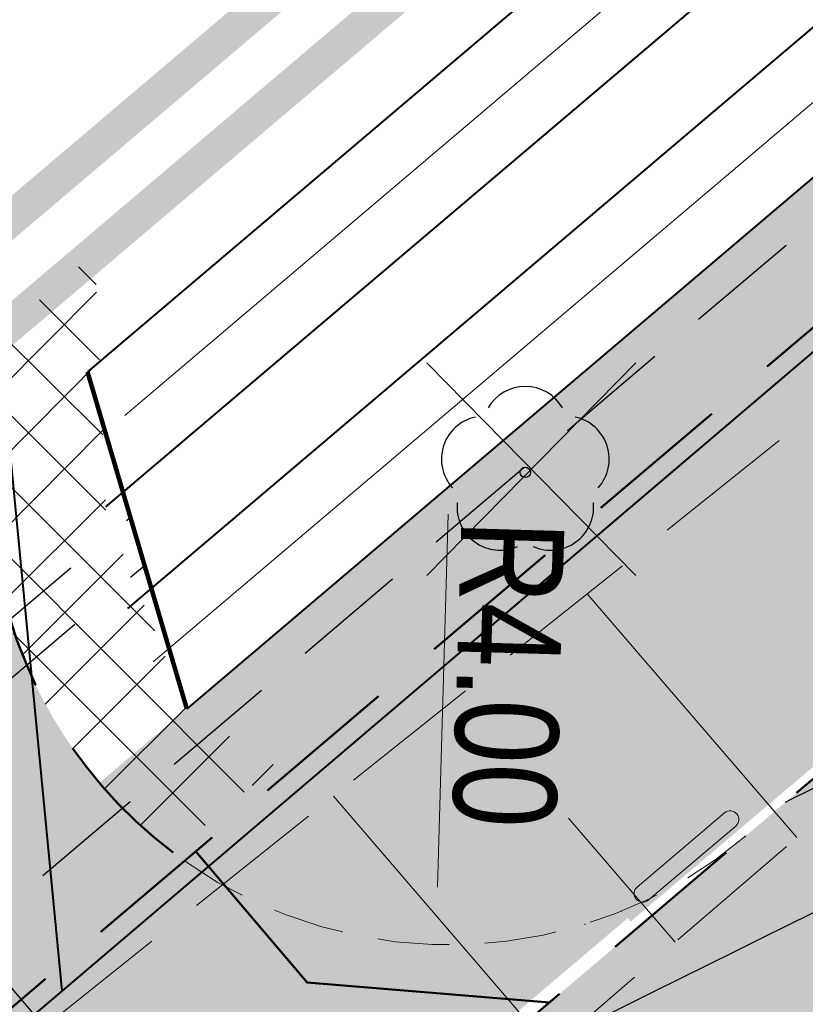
# Model space of a CAD drawing. Header units: metres. Extents: x 7429064 to 7431133, y 5709479 to 5714472.
# Tile 46 of 176: x 7429435.49 to 7429442.34, y 5709805.53 to 5709814.12. Entities that reach past the tile are written whole.
import ezdxf

# ---------------------------------------------------------------- set-up
doc = ezdxf.new("R2010")
doc.units = ezdxf.units.M
for name, pattern in [('1', [0]), ('12', [3, 1, -1, 0, -1]), ('2_BUBZ02', [1.75, 1.25, -0.5]), ('2_KTCR01', [1.5, 1, -0.5]), ('3_1', [0]), ('3_BUBZ02', [1.75, 1.25, -0.5]), ('3_BUBZ02G', [1.75, 1.25, -0.5]), ('DASHED', [19.049999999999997, 12.7, -6.349999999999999]), ('DASHED2', [0.375, 0.25, -0.125]), ('HIDDEN', [0.375, 0.25, -0.125]), ('KRESKOWA', [19.049999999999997, 12.7, -6.35])]:
    doc.linetypes.add(name, pattern=pattern)
for name, color, linetype, lineweight in [('#proj. światłowód', 1, '2_KTCR01', 18), ('_1_HECZ_BITUM', 7, 'DASHED2', 18), ('_D_7_PAS DROGOWY-LINIA ROZGR TEREN INW', 222, 'HIDDEN', 50), ('_D_7_PAS DROGOWY_PODZIAL', 1, 'Continuous', 50), ('_D_7_TEREN NIEZBEDNY DLA OB_BUD', 252, 'HIDDEN', 50), ('_D_8_Wymiary', 7, 'Continuous', 20), ('_skarpy', 84, 'Continuous', 40), ('_wycinka_ZUDP', 1, 'Continuous', 30), ('BUBZ_L_1', 252, '2_BUBZ02', 18), ('D_1_KOCIE OCZKA', 7, 'Continuous', 50), ('D_1_LINIA_PALISADA_60 CM', 5, 'Continuous', 50), ('Dr-Krawędż nawierzchni', 250, 'DASHED2', 18), ('Dr-przepust', 32, 'ZYGZAK', 30), ('gaPoziome', 7, 'Continuous', 30), ('GMINA_L_0', 252, '12', 35), ('KRAWĘŻNIK BETONOWY 12_25 WYN 0 CM', 250, 'DASHED', 50), ('skarpa', 82, 'ŚLADY', 20)]:
    doc.layers.add(name, color=color, linetype=linetype, lineweight=lineweight)
for name, color, linetype in [('_1_Mapa', 7, 'Continuous'), ('_1_X-REFY', 7, 'Continuous'), ('C-TEREN', 7, 'Continuous'), ('D_1_LINIA_OPIS_ZJAZDY', 7, 'Continuous'), ('zzz.gaHSDomyslna', 7, 'Continuous')]:
    doc.layers.add(name, color=color, linetype=linetype)
doc.layers.add('_Brudnopis', color=22, linetype='Continuous', lineweight=50, plot=False)
doc.layers.add('D_2_HECZ_JEZDNIA KR3- NOWA KONSTRUKCJA', color=7, linetype='Continuous', lineweight=13, true_color=0x99e6ff, transparency=0.3)
doc.layers.add('D_2_HECZ_JEZDNIA KR3- NOWA KONSTRUKCJA G4', color=7, linetype='Continuous', lineweight=13, true_color=0xbdbdbd, transparency=0.3)
doc.layers.add('D_2_HECZ_ZJAZDY - KOSTKA BET', color=214, linetype='Continuous', lineweight=13, transparency=0.3)
for name, color, linetype, lineweight, true_color in [('DZIALKA_L_0', 7, '1', 40, 0x008000), ('HECZ DROGI ROWEROWE', 7, 'Continuous', 13, 0xff8a8a), ('OBOP_T_1_a', 7, 'Continuous', 30, 0x008000)]:
    doc.layers.add(name, color=color, linetype=linetype, lineweight=lineweight, true_color=true_color)
doc.styles.add('Styl Arial', font='arial.ttf', dxfattribs={"width": 0.8, "height": 0.9})
doc.linetypes.add('ZYGZAK', pattern='A,0.00254,-5.08,[131,ltypeshp.shx,S=5.08,R=0,X=-5.08,Y=0],-10.16,[131,ltypeshp.shx,S=5.08,R=180,X=5.08,Y=0],-5.08', length=20.32254)
doc.linetypes.add('ŚLADY', pattern='A,3.81,[130,ltypeshp.shx,S=6.35,R=0,X=0,Y=0],3.81', length=7.62)
doc.dimstyles.new('1_500', dxfattribs={"dimtxt": 0.9, "dimasz": 1, "dimexe": 0.18, "dimexo": 0, "dimgap": 0.2, "dimtad": 4, "dimzin": 0, "dimdsep": 46, "dimtxsty": 'Styl Arial', "dimcen": 0.25, "dimclrd": 256, "dimclre": 256, "dimclrt": 256, "dimazin": 0, "dimtfac": 1, "dimtix": 1, "dimtmove": 1, "dimatfit": 3, "dimfxl": 0.18, "dimtolj": 1, "dimtzin": 0, "dimlwd": -1, "dimlwe": -1, "dimarcsym": 0})

# ---------------------------------------------------------------- blocks, each defined once
blk = doc.blocks.new('A$C59100B2D')
at = {"layer": '_wycinka_ZUDP'}
for points in [[(0.7010042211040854, -0.7131571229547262), (-0.701004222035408, 0.7131571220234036)], [(-0.7004364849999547, -0.7131571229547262), (0.7010042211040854, 0.7131571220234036)]]:
    blk.add_lwpolyline(points, dxfattribs=at)
blk = doc.blocks.new('4_OBOP02_01')
at = {"linetype": 'Continuous'}
blk.add_circle((0, 0), 0.045, dxfattribs=at)
for centre, radius, start, end in [((0, 0.3750563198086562), 0.3750000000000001, 30.14012428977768, 149.8598757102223), ((-0.3566585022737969, 0.1158924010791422), 0.375, 102.1444654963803, 221.8600234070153), ((0.3566585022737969, 0.1158924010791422), 0.375, 318.1399765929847, 77.85553450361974), ((-0.2204041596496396, -0.3033835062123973), 0.3750000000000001, 174.1481822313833, 293.8542284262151), ((0.2204041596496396, -0.3033835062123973), 0.3750000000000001, 246.145771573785, 5.851817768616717)]:
    blk.add_arc(centre, radius, start, end, dxfattribs=at)
blk = doc.blocks.new('X-ref_MDCP_Szara')
at = {"layer": 'BUBZ_L_1', "linetype": '3_BUBZ02'}
blk.add_line((7429444.85, 5709812.63), (7429435.55, 5709805.21), dxfattribs=at)
at = {"layer": 'BUBZ_L_1', "linetype": '3_BUBZ02G'}
blk.add_line((7429437.25, 5709802.67), (7429446.33, 5709810.48), dxfattribs=at)
at = {"layer": 'BUBZ_L_1', "linetype": '3_1'}
for p, q in [((7429442.268662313, 5709806.986712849), (7429440.440639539, 5709809.111994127)), ((7429440.123756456, 5709805.141810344), (7429438.227591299, 5709807.346314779)), ((7429441.206021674, 5709806.072701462), (7429440.275130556, 5709807.154966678))]:
    blk.add_line(p, q, dxfattribs=at)
at = {"layer": 'DZIALKA_L_0', "linetype": '1'}
for p, q in [((7429660.24, 5709996.55), (7429435.86, 5709805.65)), ((7429435.86, 5709805.65), (7429432.349928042, 5709842.052215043)), ((7429435.86, 5709805.65), (7429307.84, 5709696.73))]:
    blk.add_line(p, q, dxfattribs=at)
at = {"layer": 'GMINA_L_0', "linetype": '12'}
for p, q in [((7429435.86, 5709805.65), (7429660.24, 5709996.55)), ((7429307.84, 5709696.73), (7429435.86, 5709805.65))]:
    blk.add_line(p, q, dxfattribs=at)
at = {"layer": 'OBOP_T_1_a'}
blk.add_blockref('4_OBOP02_01', (7429439.9, 5709810.17), dxfattribs=at)
blk = doc.blocks.new('X-ref_Oświetlenie i teletechnika')
at = {"layer": '#proj. światłowód', "lineweight": 30, "flags": 128}
blk.add_lwpolyline([(7429617.95, 5709967.85), (7429611.162917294, 5709956.370657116), (7429573.164883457, 5709923.859162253), (7429535.247255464, 5709891.397217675), (7429497.338946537, 5709858.957423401), (7429459.289873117, 5709826.672989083), (7429421.225363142, 5709794.375456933), (7429383.14370082, 5709762.063371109), (7429345.120322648, 5709729.800739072), (7429305.764801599, 5709699.934724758), (7429266.407419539, 5709683.284544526), (7429226.48, 5709664.88)], dxfattribs=at)
blk = doc.blocks.new('gaHSPos')
at = {"color": 0, "linetype": 'Continuous', "lineweight": 0}
blk.add_point((0, 0), dxfattribs=at)
blk = doc.blocks.new('*U213')
at = {"layer": 'zzz.gaHSDomyslna', "color": 140}
for points in [[(9.325761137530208, 8.070234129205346, 0.12, 0.12, 0), (-0.07763781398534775, 0.0915006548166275, 0.12, 0.12, 0)], [(7.702692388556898, 6.378317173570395, 0.12, 0.12, 0), (8.46519784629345, 7.025298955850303, 0.12, 0.12, 0)], [(6.177681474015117, 5.084353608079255, 0.12, 0.12, 0), (6.940186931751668, 5.731335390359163, 0.12, 0.12, 0)], [(4.652670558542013, 3.790390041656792, 0.12, 0.12, 0), (5.415176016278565, 4.437371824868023, 0.12, 0.12, 0)], [(3.127659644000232, 2.496426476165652, 0.12, 0.12, 0), (3.890165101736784, 3.143408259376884, 0.12, 0.12, 0)], [(1.602648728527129, 1.202462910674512, 0.12, 0.12, 0), (2.36515418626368, 1.849444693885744, 0.12, 0.12, 0)], [(0.07763781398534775, -0.0915006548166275, 0.12, 0.12, 0), (0.8401432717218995, 0.5554811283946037, 0.12, 0.12, 0)]]:
    blk.add_lwpolyline(points, format="xyseb", dxfattribs=at)
at = {"color": 140}
for p in [(9.403398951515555, 7.978733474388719), (0, 0)]:
    blk.add_blockref('gaHSPos', p, dxfattribs=at)
blk = doc.blocks.new('*U214')
at = {"layer": 'zzz.gaHSDomyslna', "color": 140}
for points in [[(-1.976667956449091, -0.1007065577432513, 0.24, 0.24, -0.06258150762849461), (-2.922140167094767, 0.2169171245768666, 0.24, 0.24, 0)], [(0, 0, 0.24, 0.24, -0.0625815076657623), (-0.9820068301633, -0.1745425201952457, 0.24, 0.24, 0)]]:
    blk.add_lwpolyline(points, format="xyseb", dxfattribs=at)
at = {"color": 140}
for p in [(-3.491722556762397, 0.5520211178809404), (0, 0)]:
    blk.add_blockref('gaHSPos', p, dxfattribs=at)
blk = doc.blocks.new('*U211')
at = {"layer": 'zzz.gaHSDomyslna', "color": 140}
blk.add_lwpolyline([(0, 0, 0.24, 0.24, 0), (59.48907237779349, 50.47615821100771, 0.24, 0.24, 0), (179.4470647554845, 153.1438541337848, 0.24, 0.24, 0)], format="xyseb", dxfattribs=at)
at = {"color": 140}
blk.add_blockref('gaHSPos', (0, 0), dxfattribs=at)
blk = doc.blocks.new('spearator')
at = {"layer": 'D_1_KOCIE OCZKA'}
h = blk.add_hatch(color=12, dxfattribs=at)
h.dxf.hatch_style = 1
edge = h.paths.add_edge_path()
edge.add_line((7429810.877451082, 5710121.625320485), (7429811.640892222, 5710122.271197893))
edge.add_arc((7429811.592451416, 5710122.328455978), 0.07499999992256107, 310.2314925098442, 490.2314925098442)
edge.add_line((7429811.54401061, 5710122.385714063), (7429810.78056947, 5710121.739836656))
edge.add_arc((7429810.829010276, 5710121.68257857), 0.07499999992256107, 130.2314925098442, 310.2314925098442)
at = {"layer": 'D_1_KOCIE OCZKA', "lineweight": 18, "flags": 128}
blk.add_lwpolyline([(7429810.877451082, 5710121.625320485), (7429811.640892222, 5710122.271197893, 0.9999999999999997), (7429811.54401061, 5710122.385714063), (7429810.78056947, 5710121.739836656, 1)], format="xyb", close=True, dxfattribs=at)
blk = doc.blocks.new('X-ref_SOR')
at = {"layer": 'D_1_KOCIE OCZKA', "rotation": 0.06988272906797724}
blk.add_blockref('spearator', (6600.161466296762, -9372.956006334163), dxfattribs=at)
at = {"layer": 'gaPoziome'}
for name, p in [('*U211', (7429440.741187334, 5709806.344397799)), ('*U214', (7429440.420558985, 5709806.229722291)), ('*U213', (7429431.337788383, 5709798.365664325))]:
    blk.add_blockref(name, p, dxfattribs=at)
blk = doc.blocks.new('*D118')
at = {"layer": '_D_8_Wymiary', "transparency": 16777216}
blk.add_line((7429439.227931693, 5709809.806936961), (7429439.132919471, 5709806.551488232), dxfattribs=at)
blk.add_solid([(7429439.049621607, 5709806.55391933), (7429439.216217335, 5709806.549057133), (7429439.118332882, 5709806.051701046)], dxfattribs=at)
at = {"layer": 'Defpoints', "color": 0, "transparency": 16777216}
for p in [(7429439.23502559, 5709810.049998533), (7429439.118332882, 5709806.051701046)]:
    blk.add_point(p, dxfattribs=at)
at = {"layer": '_D_8_Wymiary', "transparency": 16777216, "insert": (7429439.74699642, 5709808.412783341), "char_height": 0.9, "attachment_point": 5, "rotation": 268.3282628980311, "style": 'Styl Arial'}
blk.add_mtext('\\A1;R4.00', dxfattribs=at)
blk = doc.blocks.new('x-ref_warstwice')
at = {"layer": 'C-TEREN', "color": 42, "linetype": 'HIDDEN', "lineweight": 25, "ltscale": 10}
for points, elevation in [([(7429442.170227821, 5709807.294637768), (7429442.219447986, 5709807.319020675), (7429443.068370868, 5709807.739563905)], 179.8200000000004), ([(7429440.186117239, 5709805.228729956), (7429441.019725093, 5709805.641686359), (7429441.725743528, 5709805.991436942), (7429441.94307743, 5709806.099100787), (7429442.199687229, 5709806.226221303), (7429442.866429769, 5709806.556515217)], 179.8400000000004)]:
    blk.add_lwpolyline(points, dxfattribs=dict(at, elevation=elevation))

msp = doc.modelspace()

# ---------------------------------------------------------------- hatches: boundary and pattern name
at = {"layer": '_1_HECZ_BITUM', "transparency": 33554687}
h = msp.add_hatch(dxfattribs=at)
h.set_pattern_fill('ANSI37', color=256, scale=0.14)
h.set_pattern_definition([(45, (-1422.076124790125, -508.5409371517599), (-0.3143089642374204, 0.3143089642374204), []), (135, (-1422.076124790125, -508.5409371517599), (-0.3143089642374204, -0.3143089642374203), [])])
edge = h.paths.add_edge_path()
edge.add_line((7429436.829370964, 5709806.854758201), (7429437.719958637, 5709807.61041493))
edge.add_line((7429437.719958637, 5709807.61041493), (7429436.947509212, 5709808.109053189))
edge.add_line((7429436.947509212, 5709808.109053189), (7429436.243581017, 5709809.823593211))
edge.add_line((7429436.243581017, 5709809.823593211), (7429436.146841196, 5709812.085395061))
edge.add_line((7429436.146841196, 5709812.085395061), (7429435.134545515, 5709811.226467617))
edge.add_line((7429435.134545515, 5709811.226467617), (7429435.274447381, 5709809.377974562))
edge.add_arc((7429439.302465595, 5709810.119510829), 4.095705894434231, 190.4310492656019, 232.8555748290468)
at = {"layer": 'D_2_HECZ_JEZDNIA KR3- NOWA KONSTRUKCJA'}
h = msp.add_hatch(color=256, dxfattribs=at)
h.dxf.hatch_style = 1
edge = h.paths.add_edge_path()
edge.add_arc((7429610.556889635, 5709990.46923513), 29.99999861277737, 310.5590095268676, 314.2935338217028)
edge.add_arc((7429610.556888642, 5709990.46923619), 30.00000006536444, 314.2935337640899, 325.3941215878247)
edge.add_line((7429635.249231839, 5709973.431390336), (7429635.899462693, 5709972.671653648))
edge.add_line((7429635.899462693, 5709972.671653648), (7429667.701526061, 5709999.889876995))
edge.add_line((7429667.701526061, 5709999.889876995), (7429675.245703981, 5710006.346663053))
edge.add_line((7429675.245703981, 5710006.346663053), (7429712.724461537, 5710038.423361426))
edge.add_line((7429712.724461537, 5710038.423361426), (7429823.827837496, 5710132.378343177))
edge.add_line((7429823.827837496, 5710132.378343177), (7429834.315813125, 5710141.376936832))
edge.add_line((7429834.315813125, 5710141.376936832), (7429846.15596758, 5710151.52385914))
edge.add_line((7429846.15596758, 5710151.52385914), (7429850.098715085, 5710146.734336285))
edge.add_line((7429850.098715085, 5710146.734336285), (7429838.187410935, 5710136.849500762))
edge.add_line((7429838.187410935, 5710136.849500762), (7429827.698218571, 5710127.83294208))
edge.add_line((7429827.698218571, 5710127.83294208), (7429716.61281809, 5710033.853790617))
edge.add_line((7429716.61281809, 5710033.853790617), (7429633.474415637, 5709962.698671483))
edge.add_arc((7429636.725569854, 5709958.899988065), 4.999999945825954, 130.5590092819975, 193.2570782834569)
edge.add_line((7429631.858815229, 5709957.753384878), (7429636.051367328, 5709939.958106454))
edge.add_line((7429636.051367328, 5709939.958106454), (7429630.652871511, 5709938.888124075))
edge.add_line((7429630.652871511, 5709938.888124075), (7429629.490782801, 5709943.820607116))
edge.add_arc((7429623.650677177, 5709942.444683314), 6.000000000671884, 13.2570779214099, 130.559009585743)
edge.add_line((7429619.749292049, 5709947.003103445), (7429619.729414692, 5709946.986091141))
edge.add_line((7429619.729414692, 5709946.986091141), (7429617.778722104, 5709949.265301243))
edge.add_line((7429617.778722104, 5709949.265301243), (7429606.382671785, 5709939.511838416))
edge.add_line((7429606.382671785, 5709939.511838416), (7429594.27418418, 5709929.148626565))
edge.add_line((7429594.27418418, 5709929.148626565), (7429594.825160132, 5709928.314105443))
edge.add_line((7429594.825160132, 5709928.314105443), (7429589.707653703, 5709924.935373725))
edge.add_arc((7429606.236932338, 5709899.899740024), 30.00000011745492, 123.4339931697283, 130.5590095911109)
edge.add_line((7429586.73000662, 5709922.691840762), (7429529.229865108, 5709873.479571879))
edge.add_line((7429529.229865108, 5709873.479571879), (7429502.178954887, 5709850.342924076))
edge.add_line((7429502.178954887, 5709850.342924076), (7429339.522881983, 5709712.330120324))
edge.add_arc((7429194.82248072, 5709882.942299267), 223.7112463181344, 294.6653319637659, 310.3021000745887, ccw=False)
edge.add_arc((7429190.303822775, 5709894.737223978), 236.3171344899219, 290.79615437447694, 294.4675271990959, ccw=False)
edge.add_line((7429274.206854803, 5709673.816266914), (7429245.41, 5709663.13))
edge.add_line((7429245.41, 5709663.13), (7429242.105663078, 5709661.907425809))
edge.add_line((7429242.105663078, 5709661.907425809), (7429240.353704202, 5709666.716988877))
edge.add_line((7429240.353704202, 5709666.716988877), (7429244.254478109, 5709668.201402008))
edge.add_line((7429244.254478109, 5709668.201402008), (7429272.082346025, 5709679.427546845))
edge.add_arc((7429195.245944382, 5709882.368837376), 217.0000000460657, 290.7373643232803, 310.3144258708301)
edge.add_line((7429335.640991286, 5709716.905153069), (7429500.355099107, 5709856.664188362))
edge.add_line((7429500.355099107, 5709856.664188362), (7429629.269135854, 5709966.996999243))
edge.add_line((7429629.269135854, 5709966.996999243), (7429630.063814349, 5709967.677135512))
at = {"layer": 'D_2_HECZ_JEZDNIA KR3- NOWA KONSTRUKCJA G4'}
h = msp.add_hatch(color=256, dxfattribs=at)
h.dxf.hatch_style = 1
edge = h.paths.add_edge_path()
edge.add_line((7429436.829051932, 5709806.8544875), (7429498.316243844, 5709859.025892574))
edge.add_line((7429498.316243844, 5709859.025892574), (7429619.429183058, 5709962.682029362))
edge.add_line((7429619.429183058, 5709962.682029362), (7429618.8569799, 5709963.350597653))
edge.add_line((7429618.8569799, 5709963.350597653), (7429497.760662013, 5709859.708686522))
edge.add_line((7429497.760662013, 5709859.708686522), (7429436.185003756, 5709807.462071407))
edge.add_arc((7429439.235025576, 5709810.049998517), 3.999999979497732, 220.3144257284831, 233.0230694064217)
at = {"layer": 'D_2_HECZ_ZJAZDY - KOSTKA BET', "transparency": 33554508}
h = msp.add_hatch(color=256, dxfattribs=at)
h.dxf.hatch_style = 1
edge = h.paths.add_edge_path()
edge.add_line((7429431.778340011, 5709802.568997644), (7429436.829051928, 5709806.854487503))
edge.add_arc((7429439.235025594, 5709810.049998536), 4.000000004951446, 184.3281382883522, 233.0230692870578, ccw=False)
edge.add_line((7429435.246432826, 5709809.748124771), (7429435.134545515, 5709811.226467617))
edge.add_line((7429435.134545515, 5709811.226467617), (7429431.365166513, 5709808.02816979))
edge.add_line((7429431.365166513, 5709808.02816979), (7429431.778340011, 5709802.568997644))
at = {"layer": 'HECZ DROGI ROWEROWE'}
h = msp.add_hatch(color=256, dxfattribs=at)
h.dxf.hatch_style = 1
edge = h.paths.add_edge_path()
edge.add_arc((7429796.819700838, 5710136.432689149), 20.40416797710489, 308.0321727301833, 334.2528184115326)
edge.add_arc((7429835.930497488, 5710116.89688608), 23.31795413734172, 143.789652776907, 152.7623535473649, ccw=False)
edge.add_arc((7429839.324960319, 5710112.767127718), 28.52732187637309, 132.1511209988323, 141.1238217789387, ccw=False)
edge.add_line((7429820.180606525, 5710133.916638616), (7429834.124191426, 5710145.713024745))
edge.add_arc((7429837.353578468, 5710141.895819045), 5.000000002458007, 102.01539828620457, 130.2314924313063, ccw=False)
edge.add_line((7429836.312705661, 5710146.786277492), (7429842.062606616, 5710148.010071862))
edge.add_line((7429842.062606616, 5710148.010071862), (7429845.234178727, 5710150.729899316))
edge.add_line((7429845.234178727, 5710150.729899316), (7429843.044890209, 5710150.26393669))
edge.add_arc((7429842.628541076, 5710152.220120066), 2.000000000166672, 169.0595867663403, 282.01539860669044, ccw=False)
edge.add_line((7429840.664890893, 5710152.599696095), (7429846.907573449, 5710184.89479323))
edge.add_arc((7429848.380311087, 5710184.610111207), 1.500000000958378, 109.3988305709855, 169.0595867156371, ccw=False)
edge.add_line((7429847.882098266, 5710186.024955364), (7429848.854093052, 5710186.367226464))
edge.add_line((7429848.854093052, 5710186.367226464), (7429847.264566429, 5710191.423890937))
edge.add_line((7429847.264566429, 5710191.423890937), (7429846.902664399, 5710192.478548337))
edge.add_line((7429846.902664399, 5710192.478548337), (7429845.675039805, 5710198.448585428))
edge.add_arc((7429825.957873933, 5710195.082454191), 20.00243658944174, -10.939142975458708, 9.688181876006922, ccw=False)
edge.add_line((7429845.596852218, 5710191.286666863), (7429839.402578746, 5710159.242003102))
edge.add_arc((7429819.766076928, 5710163.037763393), 19.9999999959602, 310.2314924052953, 349.0595867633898, ccw=False)
edge.add_line((7429832.683625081, 5710147.768940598), (7429817.639926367, 5710135.041849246))
edge.add_arc((7429832.495106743, 5710117.482703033), 22.99999999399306, 130.2314924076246, 151.7603968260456)
edge.add_arc((7429794.613112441, 5710137.828575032), 20.00000000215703, 310.2314924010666, 331.76039682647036, ccw=False)
edge.add_line((7429807.530660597, 5710122.559752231), (7429710.78028326, 5710040.708146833))
edge.add_line((7429710.78028326, 5710040.708146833), (7429674.341489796, 5710009.521515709))
edge.add_arc((7429663.287565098, 5710022.437039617), 17.00000026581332, 303.4339933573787, 310.5590095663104, ccw=False)
edge.add_line((7429672.654156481, 5710008.250180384), (7429665.174772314, 5710003.312065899))
edge.add_arc((7429654.155253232, 5710020.002488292), 20.00000001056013, 287.25233121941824, 303.4339932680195, ccw=False)
edge.add_line((7429660.086861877, 5710000.902330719), (7429655.395687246, 5709999.445472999))
edge.add_arc((7429662.068746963, 5709977.95779574), 22.49999999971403, 107.2523312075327, 130.5590096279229)
edge.add_line((7429647.43855272, 5709995.051871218), (7429638.423894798, 5709987.336555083))
edge.add_arc((7429653.054089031, 5709970.2424796), 22.49999999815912, 130.5590096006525, 144.5952530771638)
edge.add_line((7429634.714793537, 5709983.277825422), (7429621.961912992, 5709965.306093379))
edge.add_arc((7429606.363956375, 5709977.008817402), 19.50000000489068, 310.55900961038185, 323.12009690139, ccw=False)
edge.add_line((7429619.04345805, 5709962.19395198), (7429498.409271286, 5709858.947561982))
edge.add_line((7429498.409271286, 5709858.947561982), (7429409.746698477, 5709783.717845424))
edge.add_line((7429409.746698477, 5709783.717845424), (7429333.700045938, 5709719.192669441))
edge.add_arc((7429195.245944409, 5709882.368837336), 213.9999999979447, 294.99293756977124, 310.31442587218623, ccw=False)
edge.add_line((7429285.662344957, 5709688.407824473), (7429286.787363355, 5709685.755030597))
edge.add_arc((7429195.2162162, 5709882.430203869), 216.9479171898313, 294.9664921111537, 310.3105313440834)
edge.add_line((7429335.566321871, 5709716.99669272), (7429500.277265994, 5709856.755523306))
edge.add_line((7429500.277265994, 5709856.755523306), (7429621.379875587, 5709960.402819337))
edge.add_line((7429621.379875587, 5709960.402819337), (7429627.625099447, 5709965.747878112))
edge.add_line((7429627.625099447, 5709965.747878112), (7429629.90357192, 5709967.697939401))
edge.add_line((7429629.90357192, 5709967.697939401), (7429629.179066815, 5709968.528973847))
edge.add_arc((7429630.686600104, 5709969.843258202), 1.99999999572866, 144.5952529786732, 221.0822816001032, ccw=False)
edge.add_line((7429629.05644051, 5709971.001955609), (7429636.752493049, 5709981.82945368))
edge.add_arc((7429653.054089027, 5709970.242479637), 19.99999997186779, 130.5590096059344, 144.5952530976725, ccw=False)
edge.add_line((7429640.049471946, 5709985.437213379), (7429649.631219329, 5709993.620104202))
edge.add_arc((7429662.068746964, 5709977.957795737), 20.00000000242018, 107.2523312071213, 128.4532876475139, ccw=False)
edge.add_line((7429656.137138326, 5709997.057953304), (7429665.185157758, 5709999.867841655))
edge.add_line((7429665.185157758, 5709999.867841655), (7429673.721413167, 5710005.503734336))
edge.add_arc((7429657.258251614, 5710030.439225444), 29.88000008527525, 303.4339932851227, 310.5590095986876)
edge.add_line((7429676.687149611, 5710007.738293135), (7429712.639886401, 5710038.508993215))
edge.add_line((7429712.639886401, 5710038.508993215), (7429809.390816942, 5710120.361066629))
edge.add_line((7429809.390816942, 5710120.361066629), (7429809.390787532, 5710120.361041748))

# ---------------------------------------------------------------- linework, layer by layer
at = {"layer": '_Brudnopis', "flags": 128}
msp.add_lwpolyline([(7429437.026657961, 5709806.864744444), (7429437.997130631, 5709805.720986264), (7429440.111361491, 5709805.547700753)], dxfattribs=at)
at = {"layer": '_D_7_PAS DROGOWY-LINIA ROZGR TEREN INW', "ltscale": 10, "const_width": 0.3, "flags": 128}
msp.add_lwpolyline([(7429287.498083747, 5709689.141206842), (7429307.710328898, 5709696.947915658), (7429435.697998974, 5709805.840409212), (7429660.078000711, 5709996.740410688), (7429836.287980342, 5710146.690393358)], dxfattribs=at)
at = {"layer": '_D_7_PAS DROGOWY_PODZIAL', "ltscale": 0.2, "const_width": 0.3, "flags": 128}
msp.add_lwpolyline([(7429838.787736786, 5710158.69944681), (7429835.060550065, 5710151.866820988), (7429707.928821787, 5710044.059165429), (7429670.33646098, 5710012.082675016), (7429661.685038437, 5710006.163007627), (7429648.718433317, 5710002.136191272), (7429632.935415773, 5709988.628083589), (7429615.788923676, 5709965.39743204), (7429495.458099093, 5709862.41067864), (7429330.756278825, 5709722.662069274), (7429319.401743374, 5709713.683805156), (7429307.84155068, 5709705.757592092), (7429296.805838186, 5709699.188897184), (7429282.8456928, 5709692.117459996), (7429269.348606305, 5709686.304179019), (7429250.20040062, 5709678.579529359), (7429239.823858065, 5709670.459676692)], dxfattribs=at)
at = {"layer": '_D_7_TEREN NIEZBEDNY DLA OB_BUD', "ltscale": 10, "const_width": 0.3, "flags": 128}
msp.add_lwpolyline([(7429838.642351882, 5710133.498037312), (7429838.163073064, 5710130.983410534), (7429669.785270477, 5709988.069796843), (7429674.220854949, 5709982.832848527), (7429665.131800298, 5709974.906125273), (7429667.704814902, 5709971.870777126), (7429662.832482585, 5709967.707329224), (7429665.636921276, 5709964.49370197), (7429637.108761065, 5709939.516176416), (7429616.43791595, 5709933.990754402), (7429410.711229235, 5709758.424593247), (7429398.459990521, 5709756.96470503), (7429363.724530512, 5709727.377020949), (7429364.496967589, 5709726.485040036), (7429330.156663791, 5709696.304430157), (7429317.553253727, 5709687.47546742), (7429303.139099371, 5709679.240254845), (7429296.402039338, 5709677.454326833), (7429295.853558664, 5709678.754848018), (7429285.213308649, 5709675.171013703), (7429285.467953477, 5709665.629088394), (7429278.468709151, 5709665.469623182), (7429278.346584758, 5709670.061176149), (7429254.481179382, 5709660.886617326), (7429229.936526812, 5709651.367794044), (7429224.487494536, 5709665.833466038), (7429244.657148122, 5709675.130668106), (7429249.846855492, 5709679.191718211), (7429269.079177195, 5709686.950301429), (7429282.548797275, 5709692.751752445), (7429296.468274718, 5709699.802589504), (7429307.464225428, 5709706.347617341), (7429318.986254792, 5709714.247663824), (7429330.312616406, 5709723.203650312), (7429495.004072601, 5709862.943465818), (7429615.273122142, 5709965.877348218), (7429632.419614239, 5709989.107999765), (7429648.372953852, 5710002.76187988), (7429661.376752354, 5710006.800246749), (7429669.910876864, 5710012.639653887), (7429707.475683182, 5710044.592706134), (7429834.50843472, 5710152.316429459), (7429838.121089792, 5710158.939097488), (7429844.754843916, 5710193.280299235), (7429843.741113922, 5710206.480357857), (7429852.313614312, 5710203.59832983), (7429849.367696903, 5710188.375013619), (7429850.22684329, 5710185.684410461), (7429848.746129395, 5710185.163002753), (7429846.827250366, 5710175.247007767), (7429842.580241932, 5710153.28258802), (7429856.534014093, 5710164.104263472), (7429864.198789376, 5710154.590130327)], close=True, dxfattribs=at)
at = {"layer": '_skarpy', "flags": 128}
for points in [[(7429616.276596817, 5709964.827629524), (7429495.944556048, 5709861.839835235), (7429436.082403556, 5709811.047120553)], [(7429616.926827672, 5709964.067892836), (7429496.593165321, 5709861.078710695), (7429436.240109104, 5709809.869466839)], [(7429617.447012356, 5709963.460103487), (7429497.11205274, 5709860.469811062), (7429436.431352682, 5709808.982563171)], [(7429618.097243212, 5709962.700366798), (7429497.760662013, 5709859.708686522), (7429436.947509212, 5709808.109053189)]]:
    msp.add_lwpolyline(points, dxfattribs=at)
at = {"layer": 'D_1_LINIA_OPIS_ZJAZDY', "color": 7, "linetype": 'Continuous', "lineweight": -3}
msp.add_lwpolyline([(7429431.837211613, 5709824.979640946), (7429432.84603243, 5709811.650309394, 0.1583231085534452), (7429435.192459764, 5709805.935175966), (7429439.38353774, 5709800.99574814)], format="xyb", dxfattribs=at)
at = {"layer": 'D_1_LINIA_PALISADA_60 CM', "lineweight": 100, "flags": 128}
msp.add_lwpolyline([(7429436.947509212, 5709808.109053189), (7429436.082403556, 5709811.047120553)], dxfattribs=at)
at = {"layer": 'Dr-Krawędż nawierzchni', "ltscale": 2.5, "flags": 128}
msp.add_lwpolyline([(7429441.82295272, 5709806.999976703, -0.3419987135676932), (7429436.928836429, 5709806.781743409)], format="xyb", dxfattribs=at)
at = {"layer": 'Dr-przepust', "color": 26, "linetype": 'KRESKOWA', "ltscale": 0.1}
for points in [[(7429430.604531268, 5709804.827707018), (7429436.456051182, 5709809.778140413)], [(7429430.640016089, 5709804.333783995), (7429436.579558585, 5709809.35868521)]]:
    msp.add_lwpolyline(points, dxfattribs=at)
at = {"layer": 'KRAWĘŻNIK BETONOWY 12_25 WYN 0 CM', "ltscale": 0.1, "flags": 128}
for points in [[(7429622.219286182, 5709965.698023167, -0.06132135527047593), (7429618.922307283, 5709962.090263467), (7429498.409271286, 5709858.947561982), (7429333.700045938, 5709719.192669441, -0.06813410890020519), (7429284.748671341, 5709687.984522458)], [(7429436.829051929, 5709806.854487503, -0.2157278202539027), (7429435.246432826, 5709809.748124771), (7429435.134545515, 5709811.226467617)]]:
    msp.add_lwpolyline(points, format="xyb", dxfattribs=at)
for points in [[(7429621.457903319, 5709960.3116509), (7429500.355099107, 5709856.664188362), (7429441.82295272, 5709806.999976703)], [(7429430.51481573, 5709797.405083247), (7429441.82295272, 5709806.999976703)]]:
    msp.add_lwpolyline(points, dxfattribs=at)
at = {"layer": 'skarpa', "ltscale": 0.04}
for points in [[(7429616.601712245, 5709964.44776118), (7429496.268860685, 5709861.459272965), (7429436.407521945, 5709810.667248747)], [(7429617.772127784, 5709963.080235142), (7429497.436357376, 5709860.089248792), (7429436.656013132, 5709808.517453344)]]:
    msp.add_lwpolyline(points, dxfattribs=at)

# ---------------------------------------------------------------- block references
at = {"layer": '_1_Mapa'}
msp.add_blockref('X-ref_MDCP_Szara', (0, 0), dxfattribs=at)
at = {"layer": '_1_X-REFY'}
for name in ['X-ref_SOR', 'X-ref_Oświetlenie i teletechnika', 'x-ref_warstwice']:
    msp.add_blockref(name, (0, 0), dxfattribs=at)
at = {"layer": '_wycinka_ZUDP', "xscale": -1.3, "yscale": 1.3, "zscale": 1.3}
msp.add_blockref('A$C59100B2D', (7429439.953587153, 5709810.199121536), dxfattribs=at)

# ---------------------------------------------------------------- dimensions: what is measured, and where the dimension line sits
at = {"layer": '_D_8_Wymiary'}
dim = msp.add_radius_dim(center=(7429439.23502559, 5709810.049998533), mpoint=(7429439.118332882, 5709806.051701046), dimstyle='1_500', override={"dimscale": 0.5}, dxfattribs=at)
dim.commit()
dim.dimension.update_dxf_attribs({"geometry": '*D118', "text_midpoint": (7429439.187718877, 5709808.429106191), "dimtype": 132})

doc.saveas('drawing.dxf')
